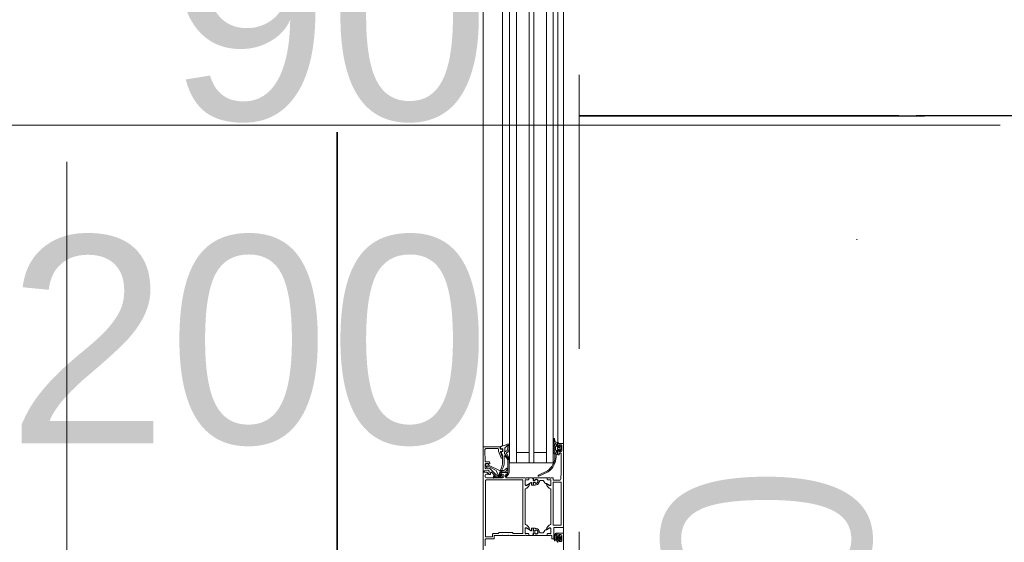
# Model space of a CAD drawing. Header units: centimetres. Extents: x -1631 to 21770, y -8842 to 3590.
# Tile 61 of 142: x -604 to -519, y 1436 to 1481. Entities that reach past the tile are written whole.
import ezdxf

# ---------------------------------------------------------------- set-up
doc = ezdxf.new("R2010")
doc.units = ezdxf.units.CM
for name, pattern in [('Dash', [60, 30, -30]), ('Hidden', [71.4375, 47.625, -23.8125]), ('Ponad', [39.688, 23.813, -15.875]), ('Ukryte', [71.438, 47.625, -23.813])]:
    doc.linetypes.add(name, pattern=pattern)
for name, color, linetype, lineweight in [('A-DETL', 90, 'Continuous', 9), ('A-DETL-GENF', 92, 'Continuous', 9), ('A-DETL-HDLN', 90, 'Ukryte', 9), ('A-DOOR', 31, 'Continuous', 13), ('A-DOOR-HDLN', 31, 'Dash', 9), ('A-DOOR-IDEN', 31, 'Continuous', 13), ('A-FLOR-OVHD', 1, 'Ponad', 9), ('G-ANNO-TEXT', 231, 'Continuous', 13)]:
    doc.layers.add(name, color=color, linetype=linetype, lineweight=lineweight)
doc.layers.add('E_oprawy', color=12, linetype='Continuous')
doc.styles.add('Arial', font='arial.ttf', dxfattribs={"width": 0.9, "height": 18})
doc.styles.add('Arial_8', font='arial.ttf', dxfattribs={"height": 18})

# ---------------------------------------------------------------- blocks, each defined once
blk = doc.blocks.new('Schueco_FWS_ADS-70-HD_inw_Family-01 - FWS SI insert unit-2308021-6_piętro IV __13_80 m_ - stan projektowany')
at = {"layer": 'A-DETL-GENF'}
for p, q in [((-48.75, 6.1), (48.75, 6.1)), ((27.75, 4.396), (-27.75, 4.396)), ((27.75, 3.8), (-27.75, 3.8)), ((27.75, 3.2), (-27.75, 3.2)), ((27.75, 2.1), (-27.75, 2.1)), ((27.75, 1.7), (-27.75, 1.7)), ((27.75, 0.6), (-27.75, 0.6)), ((27.75, 0), (-27.75, 0)), ((27.75, -0.4), (-27.75, -0.4)), ((47.85, -0.9), (-47.85, -0.9))]:
    blk.add_line(p, q, dxfattribs=at)
at = {"layer": 'A-DOOR'}
for p, q in [((-35.3, 6.1), (-27, 6.1)), ((-35.25, 4.65), (-35.25, 6.05)), ((-43.3, 5.9), (-43.84, 5.9)), ((-43.25, 5.17), (-43.25, 5.85)), ((-43.07, 5.33), (-43.07, 5.83)), ((-43.02, 5.88), (-38.18, 5.88)), ((-42.87, 5.28), (-43.02, 5.28)), ((-38.13, 5.83), (-38.13, 2.68)), ((-37.95, 5.8), (-37.95, 5.2)), ((-37.917, 4.52), (-37.917, 5.13)), ((-37.72, 5.9), (-37.85, 5.9)), ((-37.783, 5.109), (-37.827, 5.153)), ((-37.797, 5.18), (-37.755, 5.137)), ((-37.468, 5.352), (-37.767, 5.053)), ((-37.701, 4.935), (-37.138, 5.498)), ((-37.624, 5.447), (-37.499, 5.437)), ((-37.34, 5.963), (-37.269, 5.701)), ((-37.269, 5.007), (-36.904, 5.723)), ((-37.099, 5.643), (-37.151, 5.837)), ((-37.103, 5.9), (-36.75, 5.9)), ((-37.02, 5.806), (-36.787, 5.878)), ((-36.927, 5.751), (-36.999, 5.729)), ((-36.57, 5.569), (-36.57, 5.852)), ((-36.522, 5.902), (-35.556, 5.943)), ((-35.4, 5.794), (-35.4, 4.8)), ((-42.95, 3.9), (-42.95, 4.35)), ((-37.95, 5.1), (-37.95, 4.4)), ((-37.877, 5.127), (-37.877, 4.768)), ((-37.85, 5.089), (-37.85, 4.76)), ((-37.85, 4.3), (-37.72, 4.3)), ((-37.837, 4.69), (-37.837, 4.575)), ((-37.798, 5.057), (-37.832, 5.096)), ((-37.81, 4.689), (-37.81, 4.577)), ((-37.76, 4.577), (-37.76, 4.793)), ((-37.727, 4.575), (-37.727, 4.72)), ((-37.661, 4.814), (-37.356, 4.925)), ((-37.47, 4.55), (-37.47, 3.98)), ((-37.427, 4.38), (-37.427, 4.567)), ((-36.012, 4.4), (-36.661, 4.4)), ((-36.25, 4.482), (-36.25, 4.45)), ((-35.618, 4.747), (-36.217, 4.529)), ((-36.183, 4.403), (-35.717, 4.573)), ((-35.672, 4.405), (-35.714, 4.52)), ((-35.65, 4.526), (-35.65, 4.45)), ((-35.438, 4.385), (-35.644, 4.385)), ((-35.45, 4.75), (-35.601, 4.75)), ((-35.6, 4.4), (-35.5, 4.4)), ((-35.45, 4.45), (-35.45, 4.55)), ((-35.42, 4.509), (-35.409, 4.419)), ((-35.4, 4.6), (-35.3, 4.6)), ((-35.256, 4.569), (-35.396, 4.542)), ((-35.182, 4.396), (-27, 4.396)), ((-42.95, 2.45), (-42.95, 3.8)), ((-37.95, 4.08), (-37.95, 2.45)), ((-37.67, 4.13), (-37.9, 4.13)), ((-37.62, 3.98), (-37.62, 4.08)), ((-37.52, 3.93), (-37.57, 3.93)), ((-36.397, 3.952), (-37.344, 3.934)), ((-36.628, 4.26), (-36.054, 4.26)), ((-35.588, 4.193), (-35.37, 4.193)), ((-38.18, 2.63), (-42.72, 2.63)), ((-27, 3.2), (-36.65, 3.2)), ((-42.95, 2.162), (-42.95, 2.35)), ((-42.95, 1.791), (-42.95, 2.079)), ((-42.93, 2.377), (-42.93, 2.423)), ((-42.75, 1.755), (-42.93, 1.771)), ((-42.822, 2.132), (-42.92, 2.132)), ((-42.9, 2.129), (-42.819, 2.129)), ((-42.789, 2.159), (-42.789, 2.399)), ((-42.739, 2.449), (-42.391, 2.449)), ((-42.73, 1.595), (-42.73, 1.735)), ((-42.57, 1.725), (-42.57, 1.595)), ((-42.34, 1.745), (-42.55, 1.745)), ((-42.321, 2.296), (-42.546, 1.905)), ((-42.529, 1.875), (-42.34, 1.875)), ((-42.32, 1.855), (-42.32, 1.765)), ((-38.95, 2.45), (-41.95, 2.45)), ((-38.58, 1.855), (-38.58, 1.765)), ((-38.578, 2.296), (-38.354, 1.905)), ((-38.371, 1.875), (-38.56, 1.875)), ((-38.56, 1.745), (-38.35, 1.745)), ((-38.161, 2.449), (-38.509, 2.449)), ((-38.33, 1.725), (-38.33, 1.595)), ((-38.17, 1.595), (-38.17, 1.735)), ((-38.15, 1.755), (-37.97, 1.771)), ((-38.111, 2.159), (-38.111, 2.399)), ((-38, 2.129), (-38.081, 2.129)), ((-37.98, 2.132), (-38.078, 2.132)), ((-37.97, 2.423), (-37.97, 2.377)), ((-37.95, 2.35), (-37.95, 2.162)), ((-37.95, 1.791), (-37.95, 2.079)), ((-42.95, 1.686), (-42.95, 0.571)), ((-42.767, 1.706), (-42.93, 1.706)), ((-42.809, 1.576), (-42.77, 1.576)), ((-42.785, 1.575), (-42.75, 1.575)), ((-42.74, 1.609), (-42.747, 1.688)), ((-42.73, 0.92), (-42.73, 1.111)), ((-42.553, 1.688), (-42.56, 1.609)), ((-42.55, 1.575), (-42.514, 1.575)), ((-42.34, 1.706), (-42.533, 1.706)), ((-42.53, 1.576), (-42.491, 1.576)), ((-42.32, 1.596), (-42.32, 1.686)), ((-38.58, 1.596), (-38.58, 1.686)), ((-38.56, 1.706), (-38.367, 1.706)), ((-38.37, 1.576), (-38.409, 1.576)), ((-38.35, 1.575), (-38.385, 1.575)), ((-38.347, 1.688), (-38.34, 1.609)), ((-38.17, 0.92), (-38.17, 1.111)), ((-38.16, 1.609), (-38.153, 1.688)), ((-38.114, 1.575), (-38.15, 1.575)), ((-38.133, 1.706), (-37.97, 1.706)), ((-38.091, 1.576), (-38.13, 1.576)), ((-37.95, 1.686), (-37.95, 0.571)), ((-37.42, 0.448), (-37.812, 1.246)), ((-37.721, 1.289), (-37.329, 0.491)), ((-43.25, 0), (-43.25, 0.08)), ((-43.2, 0.13), (-43, 0.13)), ((-42.95, 0.3), (-42.95, 0.488)), ((-42.95, 0.18), (-42.95, 0.2)), ((-42.93, 0.227), (-42.93, 0.273)), ((-42.92, 0.518), (-42.822, 0.518)), ((-42.9, 0.521), (-42.819, 0.521)), ((-42.792, 0.488), (-42.792, 0.25)), ((-42.789, 0.491), (-42.789, 0.251)), ((-42.742, 0.2), (-42.35, 0.2)), ((-42.739, 0.201), (-42.391, 0.201)), ((-42.68, 0.833), (-42.51, 0.735)), ((-42.46, 0.607), (-42.46, 0.649)), ((-42.321, 0.354), (-42.453, 0.582)), ((-38.38, 0.02), (-42.02, 0.02)), ((-41.95, 0.2), (-38.95, 0.2)), ((-38.578, 0.354), (-38.447, 0.582)), ((-38.55, 0.2), (-38.158, 0.2)), ((-38.161, 0.201), (-38.509, 0.201)), ((-38.44, 0.607), (-38.44, 0.649)), ((-38.22, 0.833), (-38.39, 0.735)), ((-38.111, 0.491), (-38.111, 0.251)), ((-38.108, 0.25), (-38.108, 0.488)), ((-38, 0), (-38.1, 0)), ((-38, 0.521), (-38.081, 0.521)), ((-38.078, 0.518), (-37.98, 0.518)), ((-37.97, 0.273), (-37.97, 0.227)), ((-37.95, 0.488), (-37.95, 0.3)), ((-37.95, 0.2), (-37.95, 0.05)), ((-27, 0.6), (-36.65, 0.6)), ((-43.56, -0.4), (-43.43, -0.4)), ((-43.529, -0.399), (-43.372, -0.399)), ((-43.454, -0.301), (-43.455, -0.301)), ((-43.386, -0.563), (-43.346, -0.637)), ((-43.38, -0.75), (-42.98, -0.75)), ((-43.355, -0.178), (-43.33, -0.167)), ((-43.352, -0.419), (-43.352, -0.514)), ((-43.328, -0.648), (-43.033, -0.648)), ((-43.271, -0.508), (-43.271, -0.578)), ((-43.121, -0.478), (-43.241, -0.478)), ((-42.3, -0.05), (-43.2, -0.05)), ((-43.091, -0.578), (-43.091, -0.508)), ((-43.016, -0.638), (-42.969, -0.566)), ((-43.011, -0.515), (-43.011, -0.419)), ((-42.991, -0.399), (-42.776, -0.399)), ((-42.93, -0.4), (-42.8, -0.4)), ((-42.75, -0.45), (-42.75, -0.85)), ((-42.25, -0.85), (-42.25, -0.1)), ((-42.07, -0.03), (-42.07, -0.65)), ((-42.02, -0.7), (-38.38, -0.7)), ((-38.33, -0.65), (-38.33, -0.03)), ((-38.15, -0.05), (-38.15, -0.557)), ((-35.93, -0.25), (-36.125, -0.25)), ((-35.96, -0.47), (-35.96, -0.45)), ((-35.91, -0.4), (-35.63, -0.4)), ((-35.86, -0.52), (-35.91, -0.52)), ((-35.74, -0.259), (-35.88, -0.15)), ((-35.88, -0.35), (-35.88, -0.3)), ((-35.64, -0.38), (-35.85, -0.38)), ((-35.81, -0.65), (-35.81, -0.57)), ((-35.741, -0.06), (-35.719, -0.12)), ((-35.588, -0.27), (-35.709, -0.27)), ((-35.641, -0.12), (-35.619, -0.06)), ((-35.497, -0.695), (-35.601, -0.591)), ((-35.58, -0.54), (-35.57, -0.54)), ((-35.58, -0.75), (-35.18, -0.75)), ((-35.533, -0.225), (-35.544, -0.245)), ((-35.541, -0.06), (-35.519, -0.12)), ((-35.54, -0.51), (-35.54, -0.38)), ((-35.266, -0.2), (-35.49, -0.2)), ((-35.298, -0.71), (-35.462, -0.71)), ((-35.46, -0.41), (-35.46, -0.54)), ((-35.441, -0.12), (-35.419, -0.06)), ((-35.35, -0.36), (-35.41, -0.36)), ((-35.41, -0.59), (-35.35, -0.59)), ((-35.341, -0.06), (-35.319, -0.12)), ((-35.3, -0.54), (-35.3, -0.41)), ((-35.159, -0.591), (-35.263, -0.695)), ((-35.241, -0.12), (-35.219, -0.06)), ((-35.211, -0.245), (-35.223, -0.225)), ((-35.22, -0.38), (-35.22, -0.51)), ((-35.19, -0.54), (-35.18, -0.54)), ((-35.068, -0.27), (-35.168, -0.27)), ((-35.14, -0.07), (-35.14, -0.11)), ((-35.13, -0.4), (-35, -0.4)), ((-34.933, -0.17), (-35.036, -0.258)), ((-34.95, -0.45), (-34.95, -0.85)), ((-34.883, -0.4), (-27, -0.4)), ((-34.871, -0.316), (-34.88, -0.423)), ((-34.841, -0.03), (-34.573, -0.03)), ((-34.566, -0.109), (-34.71, -0.137)), ((-34.549, -0.038), (-34.576, -0.052)), ((-42.8, -0.9), (-47.7, -0.9)), ((-35, -0.9), (-42.2, -0.9)), ((-35, -0.9), (-27, -0.9))]:
    blk.add_line(p, q, dxfattribs=at)
at = {"layer": 'A-DOOR', "flags": 128}
for points in [[(-44.7, 6.1), (-37.45, 6.1), (-37.45, 5.76), (-37.56, 5.65), (-37.62, 5.65), (-37.62, 5.8)], [(-35.3, 6.1), (-37.4, 6.1), (-37.4, 6), (-37.388, 6)], [(-42.77, 2.68), (-42.77, 3.48), (-42.7, 3.55), (-42.7, 4.7), (-42.77, 4.77), (-42.77, 5.18)], [(-37.375, 5.576), (-37.659, 5.601), (-37.67, 5.497)], [(-36.721, 5.832), (-36.732, 5.627), (-36.84, 5.624), (-37.307, 4.66), (-37.307, 4.304)], [(-36.7, 5.85), (-36.7, 5.61), (-36.76, 5.61), (-36.723, 5.547)], [(-42.95, 4.45), (-42.95, 5.12), (-43.2, 5.12)], [(-37.501, 4.664), (-37.647, 4.69), (-37.647, 4.569)], [(-37.62, 4.4), (-37.62, 4.65), (-37.57, 4.65)], [(-37.352, 3.822), (-36.306, 3.822), (-36.371, 3.821)], [(-27, 3.8), (-36.65, 3.8), (-36.65, 0), (-27, 0)], [(-35.75, 3.2), (-35.75, 2.1), (-36.65, 2.1), (-27, 2.1)], [(-42.35, 2.45), (-42.78, 2.45), (-42.792, 2.162)], [(-42.438, 2.091), (-42.3, 2.33), (-42.3, 2.4)], [(-38.6, 2.4), (-38.6, 2.33), (-38.462, 2.091)], [(-38.108, 2.162), (-38.108, 2.438), (-38.55, 2.45)], [(-42.35, 1.491), (-42.35, 1.576), (-42.34, 1.576)], [(-38.55, 1.491), (-38.55, 1.576), (-38.56, 1.576)], [(-35.75, 0.6), (-35.75, 1.7), (-36.65, 1.7), (-27, 1.7)], [(-42.3, 0.25), (-42.3, 0.32), (-42.438, 0.559)], [(-38.462, 0.559), (-38.6, 0.32), (-38.6, 0.25)], [(-43.38, -0.45), (-43.38, -0.5), (-43.48, -0.5), (-43.48, -0.65)], [(-43.308, -0.363), (-43.312, -0.372), (-43.322, -0.399), (-43.267, -0.424)], [(-43.08, -0.328), (-43.134, -0.324), (-43.21, -0.326), (-43.267, -0.332)], [(-43.228, -0.411), (-43.181, -0.326), (-43.133, -0.411)], [(-42.789, -0.178), (-42.796, -0.169), (-42.862, -0.131), (-42.909, -0.11), (-42.961, -0.091), (-43.013, -0.075), (-43.066, -0.065), (-43.121, -0.062)], [(-43.094, -0.424), (-43.041, -0.399), (-43.053, -0.35)], [(-42.88, -0.65), (-42.88, -0.5), (-42.98, -0.5), (-42.98, -0.45)], [(-42.944, -0.176), (-42.903, -0.196), (-42.871, -0.216)], [(-42.757, -0.378), (-42.757, -0.278), (-42.76, -0.257)], [(-38.057, -0.657), (-37.45, -0.7), (-35.86, -0.7)], [(-36.116, -0.15), (-35.88, -0.15), (-35.815, -0.05)], [(-35.58, -0.45), (-35.58, -0.5), (-35.68, -0.5), (-35.68, -0.65)], [(-35.08, -0.65), (-35.08, -0.5), (-35.18, -0.5), (-35.18, -0.45)], [(-34.92, -0.46), (-34.92, -0.38), (-35.12, -0.38)]]:
    blk.add_lwpolyline(points, dxfattribs=at)
for points in [[(-35.904, 4.003), (-36.274, 3.828)], [(-35.807, 4.23), (-35.742, 4.23)], [(-35.677, 3.927), (-35.782, 4.052)], [(-35.697, 4.201), (-35.643, 4.107), (-35.588, 4.021), (-35.643, 4.107)], [(-35.4, 3.825), (-35.619, 3.889)], [(-35.539, 3.989), (-35.382, 3.943)], [(-35.355, 3.938), (-35.136, 3.943), (-35.136, 3.938), (-35.136, 3.82), (-35.367, 3.82), (-35.138, 3.82), (-35.136, 3.938)], [(-43.171, -0.623), (-43.163, -0.616), (-43.161, -0.606), (-43.163, -0.596), (-43.171, -0.589), (-43.181, -0.586), (-43.191, -0.589), (-43.198, -0.596), (-43.2, -0.606), (-43.198, -0.616), (-43.191, -0.623), (-43.181, -0.626)]]:
    blk.add_lwpolyline(points, close=True, dxfattribs=at)
at = {"layer": 'A-DOOR'}
for centre, radius, start, end in [((-37.388, 5.95), 0.05, 14.9971, 89.99986), ((-35.3, 6.05), 0.05, 0.00022, 89.99969), ((-43.3, 5.85), 0.05, 359.99926, 90.00031), ((-43.2, 5.17), 0.05, 179.99869, 270.00043), ((-43.02, 5.83), 0.05, 90.00017, 180.00071), ((-43.02, 5.33), 0.05, 179.99964, 270.00108), ((-42.87, 5.18), 0.1, 359.99988, 90.00012), ((-38.18, 5.83), 0.05, 0.00035, 89.99965), ((-37.897, 5.15), 0.0725, 136.39586, 223.60414), ((-37.85, 5.8), 0.1, 90.00105, 179.99939), ((-37.847, 5.13), 0.07, 44.93919, 180), ((-37.847, 5.131), 0.03, 48.46662, 186.92301), ((-37.769, 5.123), 0.02, 225.01055, 44.98945), ((-37.72, 5.8), 0.1, 0.00115, 89.99885), ((-37.66, 5.591), 0.01, 84.94662, 180), ((-37.62, 5.497), 0.05, 180.00017, 265.00023), ((-37.503, 5.387), 0.05, 314.99995, 85.00138), ((-37.366, 5.675), 0.1, 264.94662, 15.10871), ((-37.103, 5.85), 0.05, 90.00286, 194.9993), ((-37.244, 5.604), 0.15, 314.99921, 14.9998), ((-37.013, 5.767), 0.0402, 99.39785, 290.68197), ((-36.921, 5.732), 0.02, 332.95053, 106.97481), ((-36.771, 5.83), 0.0503, 2.71119, 107.91961), ((-36.75, 5.85), 0.05, 359.99968, 90.00012), ((-36.65, 5.581), 0.0809, 205.0969, 351.18062), ((-36.52, 5.852), 0.05, 92.45183, 180), ((-35.55, 5.793), 0.15, 0.01384, 92.45578), ((-43.002, 4.4), 0.0725, 316.39582, 43.6041), ((-37.85, 4.4), 0.1, 180.00063, 269.99937), ((-37.88, 4.58), 0.06, 99.84594, 279.84594), ((-37.817, 4.52), 0.1, 180.00439, 269.9956), ((-37.669, 3.47), 1.19, 60.02911, 100.74234), ((-37.827, 4.773), 0.05, 185.28385, 227.65576), ((-37.668, 3.462), 1.078, 58.56531, 100.79366), ((-37.884, 4.695), 0.0475, 353.9778, 60.54315), ((-37.84, 5.089), 0.01, 42.14405, 180), ((-37.818, 4.759), 0.0316, 178.67092, 239.34297), ((-37.782, 4.575), 0.055, 180, 0), ((-37.86, 4.689), 0.05, 359.99999, 59.34297), ((-37.798, 4.57), 0.151, 262.82013, 359.71473), ((-37.785, 4.575), 0.025, 176.4446, 3.5554), ((-37.781, 5.068), 0.02, 210.01208, 314.98685), ((-37.56, 4.793), 0.2, 135, 180), ((-37.627, 4.72), 0.0999, 109.95176, 180.00923), ((-37.72, 4.4), 0.1, 270.00011, 359.99989), ((-37.57, 4.55), 0.1, 0.00089, 89.99911), ((-37.527, 4.567), 0.1, 0.00005, 74.99996), ((-37.408, 4.314), 0.0491, 140.09859, 186.57952), ((-37.158, 4.308), 0.299, 180, 266.71324), ((-37.476, 4.384), 0.0488, 307.52334, 354.96312), ((-37.407, 5.066), 0.15, 290.00257, 337.09448), ((-37.108, 4.322), 0.2, 185.29603, 255.74814), ((-36.628, 5.26), 1, 241.43328, 270), ((-36.661, 5.3), 0.9, 242.6144, 270), ((-36.2, 4.482), 0.05, 110.01026, 180), ((-36.2, 4.45), 0.05, 180, 290.01143), ((-36.012, 4.7), 0.3, 270, 319.38974), ((-36.911, 5.374), 1.424, 322.34809, 323.60743), ((-35.742, 4.51), 0.03, 20, 138.91671), ((-35.7, 4.526), 0.05, 0, 110.01143), ((-35.644, 4.415), 0.03, 200, 270), ((-35.6, 4.45), 0.05, 180.00089, 269.99911), ((-35.601, 4.7), 0.05, 90, 110.01026), ((-35.5, 4.45), 0.05, 270.0007, 359.99952), ((-35.45, 4.8), 0.05, 270.00085, 359.99915), ((-35.4, 4.55), 0.05, 89.99978, 180.00022), ((-35.438, 4.415), 0.03, 270, 7.21385), ((-35.39, 4.513), 0.03, 101, 187.21385), ((-35.3, 4.65), 0.05, 270.00089, 359.99933), ((-35.25, 4.54), 0.03, 12.38827, 101), ((-39.616, 3.581), 4.5, 11.56085, 12.38827), ((-33.082, 4.978), 2.182, 193.10259, 206.6774), ((-43.002, 3.85), 0.0725, 316.39586, 43.60414), ((-37.9, 4.08), 0.05, 89.9998, 180.0002), ((-37.807, 4.115), 0.05, 35.43858, 213.94133), ((-37.351, 4.422), 0.6, 213.94133, 269.92516), ((-37.359, 4.434), 0.5, 215.43858, 271.69258), ((-37.67, 4.08), 0.05, 359.99951, 90.00049), ((-37.57, 3.98), 0.05, 180.00078, 269.99922), ((-37.52, 3.98), 0.05, 270.0013, 359.9987), ((-37.172, 4.07), 0.06, 266.71324, 75.74814), ((-36.4, 4.102), 0.15, 271.12035, 304.11418), ((-25.807, -9.802), 17.239, 125.55054, 127.79351), ((-25.807, -9.802), 17.239, 125.55054, 127.79397), ((-37.468, 5.68), 2.055, 304.11418, 314.2876), ((-36.306, 3.896), 0.075, 269.92623, 295.31664), ((-36.306, 3.896), 0.075, 269.92623, 295.31664), ((-36.054, 4.23), 0.03, 314.2876, 90), ((-35.938, 4.075), 0.08, 295.31664, 335.02575), ((-35.938, 4.075), 0.08, 295.31664, 335.02575), ((-35.82, 4.02), 0.05, 39.87744, 155.02575), ((-35.82, 4.02), 0.05, 39.87744, 155.02575), ((-35.803, 4.171), 0.0588, 94.04987, 117.25617), ((-35.803, 4.171), 0.0588, 94.04987, 117.25617), ((-35.742, 4.18), 0.05, 25, 90), ((-35.742, 4.18), 0.05, 25, 90), ((-35.585, 4.004), 0.12, 219.87744, 253.71514), ((-35.585, 4.004), 0.12, 219.87744, 253.71514), ((-35.588, 4.133), 0.06, 90, 205), ((-35.511, 4.085), 0.1, 219.58933, 253.42703), ((-35.511, 4.085), 0.1, 219.58933, 253.42703), ((-35.367, 3.94), 0.12, 253.71514, 270), ((-35.367, 3.94), 0.12, 253.71514, 270), ((-35.354, 4.038), 0.1, 253.42703, 269.58933), ((-35.354, 4.038), 0.1, 253.42703, 269.58933), ((-35.37, 4.133), 0.06, 35.00728, 90), ((-34.846, 4.5), 0.58, 215.00728, 235.00089), ((-35.236, 3.943), 0.1, 359.87744, 55.00089), ((-35.137, 3.94), 0.12, 269.87744, 28.80668), ((-35.137, 3.94), 0.12, 269.87744, 270.39993), ((-35.137, 3.94), 0.12, 269.87744, 270.39993), ((-42.72, 2.68), 0.05, 180.00176, 269.99824), ((-38.18, 2.68), 0.05, 270.00035, 359.99965), ((-42.958, 2.423), 0.0279, 358.83541, 73.58012), ((-42.958, 2.377), 0.0279, 286.42459, 1.16287), ((-42.92, 2.162), 0.03, 180, 270), ((-42.9, 2.079), 0.05, 90.00001, 180), ((-42.93, 1.791), 0.02, 180.11201, 269.88362), ((-42.822, 2.162), 0.03, 270, 360), ((-42.819, 2.159), 0.03, 270.00001, 0.00792), ((-42.78, 2.438), 0.012, 90, 180), ((-42.739, 2.399), 0.05, 89.9997, 180.0003), ((-42.75, 1.735), 0.02, 0.11121, 89.88442), ((-42.55, 1.725), 0.02, 90.10444, 179.89119), ((-42.529, 1.895), 0.02, 150.12016, 270), ((-42.426, 2.084), 0.0138, 150, 275.62258), ((-42.474, 2.568), 0.5, 275.62258, 342.25158), ((-42.405, 2.35), 0.1, 327.27298, 81.81839), ((-42.35, 2.4), 0.05, 0, 90), ((-42.34, 1.855), 0.02, 0.11718, 89.88063), ((-42.34, 1.765), 0.02, 270.11339, 359.8888), ((-41.95, 2.4), 0.05, 90, 162.25158), ((-38.95, 2.4), 0.05, 17.74842, 90), ((-38.426, 2.568), 0.5, 197.74842, 264.37742), ((-38.55, 2.4), 0.05, 90, 180), ((-38.494, 2.35), 0.1, 98.18161, 212.72702), ((-38.56, 1.855), 0.02, 90.11937, 179.88282), ((-38.56, 1.765), 0.02, 180.1112, 269.88661), ((-38.474, 2.084), 0.0138, 264.37742, 30), ((-38.371, 1.895), 0.02, 270, 29.87984), ((-38.35, 1.725), 0.02, 0.10881, 89.89556), ((-38.15, 1.735), 0.02, 90.11558, 179.88879), ((-38.161, 2.399), 0.05, 359.9997, 90.0003), ((-38.12, 2.438), 0.012, 0, 90), ((-38.081, 2.159), 0.03, 179.99208, 269.99999), ((-38.078, 2.162), 0.03, 180, 270), ((-38, 2.079), 0.05, 0, 89.99999), ((-37.98, 2.162), 0.03, 270, 0), ((-37.942, 2.423), 0.0279, 106.41988, 181.16459), ((-37.942, 2.377), 0.0279, 178.83713, 253.57541), ((-37.97, 1.791), 0.02, 270.11638, 359.88799), ((-42.93, 1.686), 0.02, 90, 180), ((-42.65, 1.491), 0.18, 151.91038, 28.08962), ((-42.65, 1.492), 0.159, 148.48438, 31.51562), ((-42.77, 1.606), 0.03, 270, 5.00016), ((-42.767, 1.686), 0.02, 5.00016, 90), ((-42.75, 1.595), 0.02, 270.11419, 359.88799), ((-42.65, 1.111), 0.0799, 89.93747, 180.06362), ((-42.63, 0.92), 0.1, 180.02479, 239.97682), ((-42.65, 1.491), 0.3, 269.99889, 0.00111), ((-42.55, 1.595), 0.02, 180.1112, 269.88661), ((-42.53, 1.606), 0.03, 174.99984, 270), ((-42.533, 1.686), 0.02, 90, 174.99984), ((-42.34, 1.686), 0.02, 360, 90), ((-42.34, 1.596), 0.02, 270, 0), ((-38.56, 1.686), 0.02, 90, 180), ((-38.56, 1.596), 0.02, 180, 270), ((-38.25, 1.491), 0.3, 179.99889, 270.00111), ((-38.25, 1.491), 0.18, 151.91038, 28.08962), ((-38.25, 1.492), 0.159, 148.48438, 31.51562), ((-38.37, 1.606), 0.03, 270, 5.00016), ((-38.367, 1.686), 0.02, 5.00016, 90), ((-38.35, 1.595), 0.02, 270.11339, 359.8888), ((-38.25, 1.111), 0.0799, 359.93638, 90.06253), ((-38.27, 0.92), 0.1, 300.02318, 359.97521), ((-38.15, 1.595), 0.02, 180.11201, 269.88581), ((-38.13, 1.606), 0.03, 174.99984, 270), ((-38.133, 1.686), 0.02, 90, 174.99984), ((-37.97, 1.686), 0.02, 360, 90), ((-37.766, 1.267), 0.05, 25.39147, 205.39147), ((-43.2, 0.08), 0.05, 90.00331, 179.99669), ((-43.2, 0), 0.05, 180.00152, 269.99848), ((-43, 0.18), 0.05, 270, 0), ((-42.9, 0.571), 0.05, 180, 270), ((-42.92, 0.488), 0.03, 90, 180), ((-42.958, 0.273), 0.0279, 358.83713, 73.57541), ((-42.958, 0.227), 0.0279, 286.41988, 1.16459), ((-42.822, 0.488), 0.03, 360, 90), ((-42.819, 0.491), 0.03, 0, 90), ((-42.742, 0.25), 0.05, 180, 270), ((-42.739, 0.251), 0.05, 179.9997, 270.0003), ((-42.56, 0.649), 0.1, 0.0349, 59.96496), ((-42.41, 0.607), 0.05, 180, 210), ((-42.426, 0.566), 0.0138, 84.37742, 210), ((-42.474, 0.082), 0.5, 17.74842, 84.37742), ((-42.405, 0.3), 0.1, 278.18161, 32.72702), ((-42.35, 0.25), 0.05, 270, 0), ((-42.02, -0.03), 0.05, 90, 180), ((-41.95, 0.25), 0.05, 197.74842, 270), ((-38.95, 0.25), 0.05, 270, 342.25158), ((-38.426, 0.082), 0.5, 95.62258, 162.25158), ((-38.55, 0.25), 0.05, 180, 270), ((-38.494, 0.3), 0.1, 147.27298, 261.81839), ((-38.474, 0.566), 0.0138, 330, 95.62258), ((-38.49, 0.607), 0.05, 330, 360), ((-38.34, 0.649), 0.1, 120.03504, 179.9651), ((-38.38, -0.03), 0.05, 360, 90), ((-38.161, 0.251), 0.05, 269.9997, 0.0003), ((-38.158, 0.25), 0.05, 270, 360), ((-38.1, -0.05), 0.05, 90, 180), ((-38.081, 0.491), 0.03, 90, 180), ((-38.078, 0.488), 0.03, 90, 180), ((-38, 0.571), 0.05, 270, 0), ((-38, 0.05), 0.05, 270, 360), ((-37.98, 0.488), 0.03, 0, 90), ((-37.942, 0.273), 0.0279, 106.42459, 181.16287), ((-37.942, 0.227), 0.0279, 178.83541, 253.58012), ((-36.074, 1.393), 1.644, 215.10051, 268.22443), ((-36.077, 1.394), 1.544, 215.79402, 268.55182), ((-43.428, -0.398), 0.101, 105.26539, 180.38827), ((-43.38, -0.65), 0.1, 179.99956, 270), ((-43.153, -1.254), 1, 74.80516, 107.53249), ((-43.43, -0.45), 0.05, 0.0035, 89.9965), ((-43.371, -0.147), 0.0351, 115.73308, 295.73308), ((-43.368, -0.554), 0.0202, 100.67097, 206.19892), ((-43.149, -0.613), 0.552, 87.06316, 115.42604), ((-43.371, -0.418), 0.0198, 359.41545, 90.29965), ((-43.372, -0.514), 0.0203, 270.7563, 359.53147), ((-43.329, -0.629), 0.0195, 205.7729, 271.36055), ((-43.144, -0.645), 0.513, 87.41129, 111.25535), ((-43.262, -0.382), 0.05, 95.8441, 158.82349), ((-43.241, -0.508), 0.03, 90.00019, 180.00115), ((-43.181, -0.824), 0.262, 69.91551, 110.08449), ((-43.255, -0.396), 0.03, 245.38474, 330.73672), ((-43.107, -0.396), 0.03, 209.26328, 295.25391), ((-43.121, -0.513), 0.38, 62.31642, 90.02337), ((-43.121, -0.508), 0.03, 0.00057, 90.00019), ((-43.082, -0.358), 0.03, 13.84607, 86.4935), ((-43.033, -0.629), 0.0194, 269.35593, 330.28015), ((-42.991, -0.418), 0.0198, 89.93138, 180.64417), ((-42.991, -0.515), 0.0199, 179.7384, 269.97239), ((-42.987, -0.555), 0.0204, 329.53995, 101.42983), ((-42.93, -0.45), 0.05, 89.99825, 180.00787), ((-42.98, -0.65), 0.1, 270.0018, 359.9982), ((-42.887, -0.251), 0.0381, 264.04814, 65.71661), ((-42.8, -0.45), 0.05, 0.0035, 89.9965), ((-42.8, -0.85), 0.05, 270.00181, 359.99819), ((-42.989, -0.296), 0.232, 9.68376, 30.5094), ((-42.776, -0.379), 0.0198, 270.10018, 1.04939), ((-42.3, -0.1), 0.05, 359.99973, 90.00027), ((-42.2, -0.85), 0.05, 180.00152, 269.99848), ((-42.02, -0.65), 0.05, 180, 270), ((-38.38, -0.65), 0.05, 270, 0), ((-38.05, -0.557), 0.1, 180, 265.91444), ((-35.91, -0.45), 0.05, 90, 180), ((-35.91, -0.47), 0.05, 180, 270), ((-35.93, -0.3), 0.05, 0, 89.99502), ((-35.85, -0.35), 0.03, 180, 270), ((-35.86, -0.57), 0.05, 0, 90), ((-35.86, -0.65), 0.05, 270, 360), ((-35.78, -0.07), 0.04, 15.00018, 150.0002), ((-35.709, -0.22), 0.05, 231.9827, 270), ((-35.68, -0.11), 0.04, 194.9998, 345.0002), ((-35.58, -0.65), 0.1, 180, 270), ((-35.59, -0.38), 0.05, 0, 180), ((-35.63, -0.45), 0.05, 360, 90), ((-35.58, -0.07), 0.04, 14.9998, 165.0002), ((-35.58, -0.57), 0.03, 89.99995, 225.00193), ((-35.588, -0.22), 0.05, 270, 330), ((-35.57, -0.51), 0.03, 270, 360), ((-35.49, -0.25), 0.05, 90, 150), ((-35.48, -0.11), 0.04, 194.9998, 345.0002), ((-35.462, -0.66), 0.05, 224.9723, 270), ((-35.41, -0.41), 0.05, 89.99888, 180.00112), ((-35.41, -0.54), 0.05, 179.99786, 270.00214), ((-35.38, -0.07), 0.04, 14.99959, 165.00041), ((-35.35, -0.41), 0.05, 359.99888, 90.00112), ((-35.35, -0.54), 0.05, 269.99786, 0.00214), ((-35.28, -0.11), 0.04, 194.99959, 345.00041), ((-35.298, -0.66), 0.05, 270, 315.02016), ((-35.266, -0.25), 0.05, 30, 90), ((-35.17, -0.38), 0.05, 0, 180), ((-35.19, -0.51), 0.03, 180, 270), ((-35.18, -0.07), 0.04, 0.00041, 165.00027), ((-35.168, -0.22), 0.05, 210, 270), ((-35.13, -0.45), 0.05, 90, 180), ((-35.18, -0.57), 0.03, 315.00341, 89.99452), ((-35.18, -0.65), 0.1, 270, 0), ((-35.1, -0.11), 0.04, 180, 319.67921), ((-34.841, -0.33), 0.3, 89.99867, 139.68018), ((-35.068, -0.22), 0.0496, 270, 310.64118), ((-35, -0.45), 0.05, 0, 90), ((-35, -0.85), 0.05, 270, 0), ((-34.672, -0.474), 0.4, 89.38113, 130.64118), ((-34.92, -0.42), 0.04, 270.00058, 355.083), ((-34.671, -0.334), 0.2, 101.0025, 175.00475), ((-34.666, 0.127), 0.2, 269.38113, 296.65479), ((-34.573, -0.07), 0.04, 281.01056, 90.08089)]:
    blk.add_arc(centre, radius, start, end, dxfattribs=at)
at = {"layer": 'A-DOOR-HDLN'}
blk.add_arc((-46.25, 7.1), 91.094, 0, 90, dxfattribs=at)
blk = doc.blocks.new('etykieta drzwi wymiar i kategoria - Aluprof Curtain Door1 - etykieta drzwi 1S dół-2375008-6_piętro IV __13_80 m_ - stan projektowany')
at = {"layer": 'A-DOOR-IDEN'}
for q in [(0, 0.59844), (0, -0.59844)]:
    blk.add_line((0, 0), q, dxfattribs=at)
blk = doc.blocks.new('MKN1')
at = {"layer": 'E_oprawy', "linetype": 'ByBlock'}
blk.add_circle((9710.838, 373.924), 0.01, dxfattribs=at)

msp = doc.modelspace()

# ---------------------------------------------------------------- linework, layer by layer
at = {"layer": 'A-DETL', "linetype": 'Hidden', "lineweight": 35}
msp.add_line((-576.623, 1828.326), (-576.623, 1388.826), dxfattribs=at)
at = {"layer": 'A-DETL', "linetype": 'Dash', "lineweight": 25}
for points, knots in [([(-552.773, 2638.575), (-478.908, 2638.575), (-476.079, 2638.575), (-439.123, 2638.575), (-439.123, 2601.619), (-439.123, 2598.79), (-439.123, 2573.539), (-439.123, 1655.824), (-439.123, 1618.868), (-439.123, 1616.04), (-439.123, 1512.359), (-439.123, 1509.531), (-439.123, 1472.575), (-476.079, 1472.575), (-478.908, 1472.575), (-555.623, 1472.575)], [0, 0, 0, 0, 1.242892, 2.082132, 2.921372, 3.63261, 13.975949, 24.692511, 35.163852, 36.732804, 37.928533, 39.497485, 40.336725, 41.175965, 42.450024, 42.450024, 42.450024, 42.450024]), ([(-555.623, 1472.575), (-478.908, 1472.575), (-476.079, 1472.575), (-439.123, 1472.575), (-439.123, 1435.619), (-439.123, 1432.79), (-439.123, 1329.11), (-439.123, 1326.281), (-439.123, 1289.326), (-402.167, 1289.326), (-399.339, 1289.326), (54.377, 1289.326), (347.204, 1289.326), (391.666, 1289.326), (418.55, 1316.21), (413.877, 1393.928), (413.877, 1663.126)], [0, 0, 0, 0, 1.274059, 2.1133, 2.95254, 4.521491, 5.717221, 7.286172, 8.125412, 8.964652, 14.361634, 22.556861, 31.207392, 35.311818, 37.065318, 41.276562, 41.276562, 41.276562, 41.276562]), ([(-561.623, 233.023), (-511.606, 233.023), (-497.781, 233.023), (-439.123, 233.023), (-439.123, 251.363), (-439.123, 296.623), (-439.123, 1289.326), (-439.123, 1326.281), (-439.123, 1329.11), (-439.123, 1432.79), (-439.123, 1435.619), (-439.123, 1472.575), (-476.079, 1472.575), (-478.908, 1472.575), (-555.623, 1472.575)], [0, 0, 0, 0, 1.339676, 2.332925, 3.669947, 15.221807, 26.977257, 38.268666, 39.837617, 41.033347, 42.602298, 43.441538, 44.280778, 45.554838, 45.554838, 45.554838, 45.554838]), ([(-555.623, 1472.575), (-478.908, 1472.575), (-450.623, 1472.575), (-439.123, 1472.575), (-439.123, 1461.075), (-439.123, 1432.79), (-439.123, 1329.11), (-439.123, 1326.281), (-439.123, 1289.326), (-402.167, 1289.326), (-399.339, 1289.326), (54.377, 1289.326), (347.204, 1289.326), (391.666, 1289.326), (413.877, 1267.114), (413.877, 1211.148), (413.877, 1019.9)], [0, 0, 0, 0, 1.274059, 1.834911, 2.395763, 3.964714, 5.438832, 7.007784, 7.847024, 8.686264, 14.083246, 22.278473, 30.929004, 34.961158, 36.402966, 39.45005, 39.45005, 39.45005, 39.45005])]:
    msp.add_open_spline(points, degree=3, knots=knots, dxfattribs=at)
at = {"layer": 'A-DETL-HDLN'}
msp.add_line((-600.123, 420.826), (-600.123, 2793.326), dxfattribs=at)
at = {"layer": 'A-FLOR-OVHD'}
msp.add_line((-555.623, 1833.326), (-555.623, 1383.326), dxfattribs=at)

# ---------------------------------------------------------------- block references
at = {"layer": 'A-DOOR', "rotation": 90.0000000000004}
msp.add_blockref('Schueco_FWS_ADS-70-HD_inw_Family-01 - FWS SI insert unit-2308021-6_piętro IV __13_80 m_ - stan projektowany', (-557.873, 1479.076), dxfattribs=at)
at = {"layer": 'A-DOOR-IDEN', "xscale": 99.99999999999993, "yscale": 99.99999999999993, "zscale": 99.99999999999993, "rotation": 270.0000000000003}
msp.add_blockref('etykieta drzwi wymiar i kategoria - Aluprof Curtain Door1 - etykieta drzwi 1S dół-2375008-6_piętro IV __13_80 m_ - stan projektowany', (-578.912, 1471.767), dxfattribs=at)
at = {"layer": 'E_oprawy', "linetype": 'ByBlock'}
msp.add_blockref('MKN1', (-10242.353, 1087.895), dxfattribs=at)

# ---------------------------------------------------------------- texts
at = {"layer": 'A-DOOR-IDEN', "insert": (-563.354, 1467.045), "char_height": 18, "width": 41.7, "attachment_point": 6, "line_spacing_factor": 0.936439, "style": 'Arial_8'}
msp.add_mtext('\\pxqr,t7.05556,14.11111,21.16667,28.22222,35.27778,42.33333,49.38889,56.44444,63.5,70.55556,77.61111,84.66667,91.72222,98.77778,105.83333,112.88889,119.94444,127,134.05556,141.11111,148.16667,155.22222,162.27778,169.33333,176.38889,183.44444,190.5,197.55556,204.61111,211.66667,218.72222,225.77778;{90\\P200}', dxfattribs=at)
at = {"layer": 'G-ANNO-TEXT', "color": 1, "insert": (-548.366, 1395.564), "char_height": 18, "width": 46.2681, "attachment_point": 1, "rotation": 90, "line_spacing_factor": 0.936439, "style": 'Arial'}
msp.add_mtext('\\pxt6.35,12.7,19.05,25.4,31.75,38.1,44.45,50.8,57.15,63.5,69.85,76.2,82.55,88.9,95.25,101.6,107.95,114.3,120.65,127,133.35,139.7,146.05,152.4,158.75,165.1,171.45,177.8,184.15,190.5,196.85,203.2;{EI60}', dxfattribs=at)

doc.saveas('drawing.dxf')
